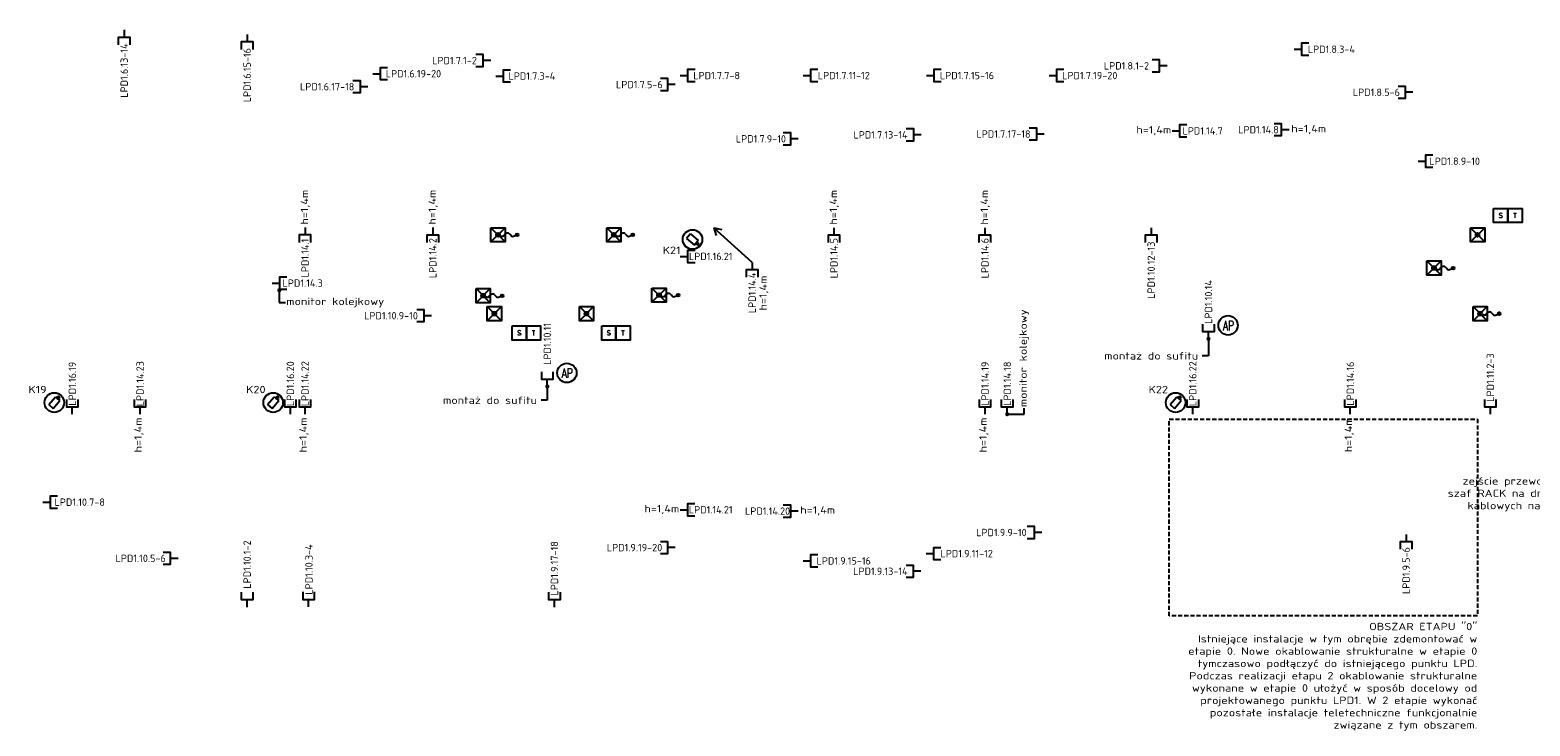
# Model space of a CAD drawing. Header units: millimetres. Extents: x 94562 to 148980, y -25377 to 3008.
# Tile 123 of 140: x 98193 to 101852, y -7125 to -5427. Entities that reach past the tile are written whole.
import ezdxf
from ezdxf import colors
from ezdxf.entities.mleader import LeaderData, LeaderLine
from ezdxf.enums import TextEntityAlignment as Align
from ezdxf.math import Vec2, Vec3

# ---------------------------------------------------------------- set-up
doc = ezdxf.new("R2010")
doc.units = ezdxf.units.MM
doc.linetypes.add('DASHED', pattern=[0.75, 0.5, -0.25])
for name, color, linetype in [('tt_opis', 30, 'Continuous'), ('tt_pomoc', 42, 'Continuous'), ('tt_symbole', 40, 'Continuous')]:
    doc.layers.add(name, color=color, linetype=linetype)
doc.styles.add('CP_ATTR', font='arial.ttf')
doc.styles.add('CP_TXT', font='ROMANS.SHX')
doc.styles.add('iso', font='isocpeur.ttf', dxfattribs={"width": 1.2})
doc.styles.add('Opis_czujki', font='romans.shx', dxfattribs={"width": 0.7})

# ---------------------------------------------------------------- blocks, each defined once
blk = doc.blocks.new('_Dot')
at = {"color": 0, "linetype": 'ByBlock', "lineweight": -2}
blk.add_line((-0.5, 0), (-1, 0), dxfattribs=at)
at = {"color": 0, "linetype": 'ByBlock', "const_width": 0.5}
blk.add_lwpolyline([(-0.25, 0, 1), (0.25, 0, 1)], format="xyb", close=True, dxfattribs=at)
blk = doc.blocks.new('e g_media')
at = {"color": 0, "linetype": 'ByBlock', "lineweight": -2}
blk.add_line((0, 0), (10, 0), dxfattribs=at)
at = {"color": 0, "linetype": 'ByBlock', "lineweight": -2, "flags": 128}
blk.add_lwpolyline([(20, 8), (10, 8), (10, -8), (20, -8)], dxfattribs=at)
blk = doc.blocks.new('*U55')
at = {"color": 0, "linetype": 'ByBlock', "lineweight": -2}
blk.add_blockref('e g_media', (0, 0), dxfattribs=at)
at = {"color": 0, "linetype": 'ByBlock', "lineweight": -2, "style": 'iso'}
blk.add_attdef('TYP', text='', height=10, dxfattribs=at).set_placement((55, 0), align=Align.MIDDLE)
blk = doc.blocks.new('*U362')
at = {"color": 0, "linetype": 'ByBlock', "lineweight": -2}
blk.add_blockref('e g_media', (0, 0), dxfattribs=at)
at = {"color": 0, "linetype": 'ByBlock', "lineweight": -2, "style": 'iso'}
blk.add_attdef('TYP', text='', height=10, dxfattribs=at).set_placement((48.9, 0), align=Align.MIDDLE)
blk = doc.blocks.new('*U363')
at = {"color": 0, "linetype": 'ByBlock', "lineweight": -2}
blk.add_blockref('e g_media', (0, 0), dxfattribs=at)
at = {"color": 0, "linetype": 'ByBlock', "lineweight": -2, "style": 'iso'}
blk.add_attdef('TYP', text='', height=10, dxfattribs=at).set_placement((49.3, 0), align=Align.MIDDLE)
blk = doc.blocks.new('*U53')
at = {"color": 0, "linetype": 'ByBlock', "lineweight": -2}
blk.add_blockref('e g_media', (0, 0), dxfattribs=at)
at = {"color": 0, "linetype": 'ByBlock', "lineweight": -2, "style": 'iso'}
blk.add_attdef('TYP', text='', height=10, dxfattribs=at).set_placement((57.6, 0), align=Align.MIDDLE)
blk = doc.blocks.new('*U54')
at = {"color": 0, "linetype": 'ByBlock', "lineweight": -2}
blk.add_blockref('e g_media', (0, 0), dxfattribs=at)
at = {"color": 0, "linetype": 'ByBlock', "lineweight": -2, "style": 'iso'}
blk.add_attdef('TYP', text='', height=10, dxfattribs=at).set_placement((57.6, 0), align=Align.MIDDLE)
blk = doc.blocks.new('*U375')
at = {"color": 0, "linetype": 'ByBlock', "lineweight": -2}
blk.add_blockref('e g_media', (0, 0), dxfattribs=at)
at = {"color": 0, "linetype": 'ByBlock', "lineweight": -2, "style": 'iso'}
blk.add_attdef('TYP', text='', height=10, dxfattribs=at).set_placement((49.9, 0), align=Align.MIDDLE)
blk = doc.blocks.new('*U379')
at = {"color": 0, "linetype": 'ByBlock', "lineweight": -2}
blk.add_blockref('e g_media', (0, 0), dxfattribs=at)
at = {"color": 0, "linetype": 'ByBlock', "lineweight": -2, "style": 'iso'}
blk.add_attdef('TYP', text='', height=10, dxfattribs=at).set_placement((49.7, 0), align=Align.MIDDLE)
blk = doc.blocks.new('*U155')
at = {"color": 0, "linetype": 'ByBlock', "lineweight": -2}
blk.add_blockref('e g_media', (0, 0), dxfattribs=at)
at = {"color": 0, "linetype": 'ByBlock', "lineweight": -2, "style": 'iso'}
blk.add_attdef('TYP', text='', height=10, rotation=180, dxfattribs=at).set_placement((57.6, 0), align=Align.MIDDLE)
blk = doc.blocks.new('*U52')
at = {"color": 0, "linetype": 'ByBlock', "lineweight": -2}
blk.add_blockref('e g_media', (0, 0), dxfattribs=at)
at = {"color": 0, "linetype": 'ByBlock', "lineweight": -2, "style": 'iso'}
blk.add_attdef('TYP', text='', height=10, rotation=180, dxfattribs=at).set_placement((55, 0), align=Align.MIDDLE)
blk = doc.blocks.new('*U366')
at = {"color": 0, "linetype": 'ByBlock', "lineweight": -2}
blk.add_blockref('e g_media', (0, 0), dxfattribs=at)
at = {"color": 0, "linetype": 'ByBlock', "lineweight": -2, "style": 'iso'}
blk.add_attdef('TYP', text='', height=10, rotation=180, dxfattribs=at).set_placement((49.6, 0), align=Align.MIDDLE)
blk = doc.blocks.new('*U371')
at = {"color": 0, "linetype": 'ByBlock', "lineweight": -2}
blk.add_blockref('e g_media', (0, 0), dxfattribs=at)
at = {"color": 0, "linetype": 'ByBlock', "lineweight": -2, "style": 'iso'}
blk.add_attdef('TYP', text='', height=10, rotation=180, dxfattribs=at).set_placement((49, 0), align=Align.MIDDLE)
blk = doc.blocks.new('*U373')
at = {"color": 0, "linetype": 'ByBlock', "lineweight": -2}
blk.add_blockref('e g_media', (0, 0), dxfattribs=at)
at = {"color": 0, "linetype": 'ByBlock', "lineweight": -2, "style": 'iso'}
blk.add_attdef('TYP', text='', height=10, rotation=180, dxfattribs=at).set_placement((50.6, 0), align=Align.MIDDLE)
blk = doc.blocks.new('AP')
at = {"layer": 'tt_symbole'}
blk.add_circle((0, 0), 23.6, dxfattribs=at)
at = {"layer": 'tt_symbole', "style": 'Opis_czujki', "width": 0.7}
blk.add_text('AP', height=23.4, dxfattribs=at).set_placement((-12.9, -12.4))
blk = doc.blocks.new('_ASN_kam_stac_wew')
at = {"lineweight": -3}
for p, q in [((2353.2, 597.7), (2381.2, 597.7)), ((2353.2, 597.7), (2353.2, 581.7)), ((2353.2, 581.7), (2381.2, 581.7)), ((2381.2, 597.7), (2381.2, 581.7)), ((2381.2, 587.2), (2381.2, 592.2)), ((2388.2, 592.2), (2386.3, 592.2)), ((2386.3, 587.2), (2386.3, 592.2)), ((2388.2, 587.2), (2386.3, 587.2)), ((2388.2, 587.2), (2388.2, 592.2))]:
    blk.add_line(p, q, dxfattribs=at)
for p, q in [((2386.3, 592.2), (2381.2, 592.2)), ((2386.3, 587.2), (2381.2, 587.2))]:
    blk.add_line(p, q)
blk = doc.blocks.new('K1')
at = {"layer": 'tt_symbole'}
blk.add_circle((0, 0), 23.9, dxfattribs=at)
at = {"layer": 'tt_symbole', "xscale": 0.8959999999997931, "yscale": 0.8959999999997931, "zscale": 0.8959999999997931}
blk.add_blockref('_ASN_kam_stac_wew', (-2121, -528.4), dxfattribs=at)
blk = doc.blocks.new('*U67')
at = {"color": 0, "linetype": 'ByBlock', "lineweight": -2}
blk.add_blockref('e g_media', (0, 0), dxfattribs=at)
at = {"color": 0, "linetype": 'ByBlock', "lineweight": -2, "style": 'iso'}
blk.add_attdef('TYP', text='', height=10, dxfattribs=at).set_placement((41.3, 0), align=Align.MIDDLE)
blk = doc.blocks.new('cpel_sig_SB0010A')
h = blk.add_hatch(color=256)
h.paths.add_polyline_path([(2, 0, 0.198912), (1.4, 1.4), (0, 0), (1.4, -1.4, 0.198912)])
h.paths.add_polyline_path([(0, 0), (-1.4, -1.4, 0.414214), (1.4, -1.4)])
h.paths.add_polyline_path([(-1.4, -1.4), (0, 0), (-1.4, 1.4, 0.414214)])
h.paths.add_polyline_path([(0, 0), (1.4, 1.4, 0.414214), (-1.4, 1.4)])
blk.add_hatch(color=256).paths.add_polyline_path([(21.7, -0.1, 1.205887), (18.8, -0.7, 0.829265)])
for p, q in [((7.5, -7.5), (-7.5, 7.5)), ((-7.5, -7.5), (7.5, 7.5)), ((0, 0), (3.8, -1.4)), ((6.5, -0.5), (8.6, 1.2)), ((11.8, 1.1), (13.5, -0.5)), ((16.4, -1.6), (20.2, -0.1))]:
    blk.add_line(p, q)
blk.add_lwpolyline([(-7.5, 7.5), (7.5, 7.5), (7.5, -7.5), (-7.5, -7.5)], close=True)
for centre, radius in [((0, 0), 2), ((20.2, -0.1), 1.5)]:
    blk.add_circle(centre, radius)
for centre, start, end in [((10.2, -0.6), 45.5514, 130.269), ((4.6, 0.8), 250.0631, 324.1861), ((15.6, 0.6), 207.738, 291.3291)]:
    blk.add_arc(centre, 2.36, start, end)
at = {"linetype": 'Continuous', "style": 'CP_ATTR', "flags": 9}
for tag in ['TAG', 'MARK1', 'EL-STATUS', 'FUNCTION', 'GROUP', 'NUMBER', 'WEIGHT', 'LINK', 'OTHER', 'IP', 'CHARACTER', 'POWER', 'CURRENT', 'VOLTAGE', 'PRODUCER', 'ORDER-NO', 'PRODUCT-TYPE', 'OTHER1', 'MARK2', 'ARTICLE', 'NAME']:
    blk.add_attdef(tag, text='', height=0.00005, dxfattribs=at).set_placement((-7.5, -7.5), align=Align.MIDDLE_LEFT)
blk = doc.blocks.new('cpel_sig_SB0005A')
blk.add_lwpolyline([(-7.5, 7.5), (7.5, 7.5), (7.5, -7.5), (-7.5, -7.5)], close=True)
at = {"style": 'CP_TXT'}
blk.add_text('S', height=5, dxfattribs=at).set_placement((0, 0), align=Align.MIDDLE_CENTER)
at = {"linetype": 'Continuous', "style": 'CP_ATTR', "flags": 9}
for tag in ['TAG', 'MARK1', 'EL-STATUS', 'FUNCTION', 'GROUP', 'NUMBER', 'WEIGHT', 'LINK', 'OTHER', 'IP', 'CHARACTER', 'POWER', 'CURRENT', 'VOLTAGE', 'PRODUCER', 'ORDER-NO', 'PRODUCT-TYPE', 'OTHER1', 'MARK2', 'ARTICLE', 'NAME']:
    blk.add_attdef(tag, text='', height=0.00005, dxfattribs=at).set_placement((-7.5, -7.5), align=Align.MIDDLE_LEFT)
blk = doc.blocks.new('cpel_sig_SB0018A')
blk.add_lwpolyline([(-7.5, 7.5), (7.5, 7.5), (7.5, -7.5), (-7.5, -7.5)], close=True)
at = {"style": 'CP_TXT'}
blk.add_text('T', height=5, dxfattribs=at).set_placement((0, 0), align=Align.MIDDLE_CENTER)
at = {"linetype": 'Continuous', "style": 'CP_ATTR', "flags": 9}
for tag in ['TAG', 'MARK1', 'EL-STATUS', 'FUNCTION', 'GROUP', 'NUMBER', 'WEIGHT', 'LINK', 'OTHER', 'IP', 'CHARACTER', 'POWER', 'CURRENT', 'VOLTAGE', 'PRODUCER', 'ORDER-NO', 'PRODUCT-TYPE', 'OTHER1', 'MARK2', 'ARTICLE', 'NAME']:
    blk.add_attdef(tag, text='', height=0.00005, dxfattribs=at).set_placement((-7.5, -7.5), align=Align.MIDDLE_LEFT)
blk = doc.blocks.new('cpel_sig_SB0011A')
h = blk.add_hatch(color=256)
h.paths.add_polyline_path([(2, 0, 0.198912), (1.4, 1.4), (0, 0), (1.4, -1.4, 0.198912)])
h.paths.add_polyline_path([(0, 0), (-1.4, -1.4, 0.414214), (1.4, -1.4)])
h.paths.add_polyline_path([(-1.4, -1.4), (0, 0), (-1.4, 1.4, 0.414214)])
h.paths.add_polyline_path([(0, 0), (1.4, 1.4, 0.414214), (-1.4, 1.4)])
for p, q in [((7.5, -7.5), (-7.5, 7.5)), ((-7.5, -7.5), (7.5, 7.5))]:
    blk.add_line(p, q)
blk.add_lwpolyline([(-7.5, 7.5), (7.5, 7.5), (7.5, -7.5), (-7.5, -7.5)], close=True)
blk.add_circle((0, 0), 2)
at = {"linetype": 'Continuous', "style": 'CP_ATTR', "flags": 9}
for tag in ['TAG', 'MARK1', 'EL-STATUS', 'FUNCTION', 'GROUP', 'NUMBER', 'WEIGHT', 'LINK', 'OTHER', 'IP', 'CHARACTER', 'POWER', 'CURRENT', 'VOLTAGE', 'PRODUCER', 'ORDER-NO', 'PRODUCT-TYPE', 'OTHER1', 'MARK2', 'ARTICLE', 'NAME']:
    blk.add_attdef(tag, text='', height=0.00005, dxfattribs=at).set_placement((-7.5, -7.5), align=Align.MIDDLE_LEFT)
blk = doc.blocks.new('*U372')
at = {"color": 0, "linetype": 'ByBlock', "lineweight": -2}
blk.add_blockref('e g_media', (0, 0), dxfattribs=at)
at = {"color": 0, "linetype": 'ByBlock', "lineweight": -2, "style": 'iso'}
blk.add_attdef('TYP', text='', height=10, dxfattribs=at).set_placement((52.4, 0), align=Align.MIDDLE)
blk = doc.blocks.new('*U458')
at = {"color": 0, "linetype": 'ByBlock', "lineweight": -2}
blk.add_blockref('e g_media', (0, 0), dxfattribs=at)
at = {"color": 0, "linetype": 'ByBlock', "lineweight": -2, "style": 'iso'}
blk.add_attdef('TYP', text='', height=10, dxfattribs=at).set_placement((50.5, -0.4), align=Align.MIDDLE)
blk = doc.blocks.new('*U374')
at = {"color": 0, "linetype": 'ByBlock', "lineweight": -2}
blk.add_blockref('e g_media', (0, 0), dxfattribs=at)
at = {"color": 0, "linetype": 'ByBlock', "lineweight": -2, "style": 'iso'}
blk.add_attdef('TYP', text='', height=10, dxfattribs=at).set_placement((50.1, 0), align=Align.MIDDLE)
blk = doc.blocks.new('*U367')
at = {"color": 0, "linetype": 'ByBlock', "lineweight": -2}
blk.add_blockref('e g_media', (0, 0), dxfattribs=at)
at = {"color": 0, "linetype": 'ByBlock', "lineweight": -2, "style": 'iso'}
blk.add_attdef('TYP', text='', height=10, dxfattribs=at).set_placement((49.6, 0), align=Align.MIDDLE)
blk = doc.blocks.new('*U365')
at = {"color": 0, "linetype": 'ByBlock', "lineweight": -2}
blk.add_blockref('e g_media', (0, 0), dxfattribs=at)
at = {"color": 0, "linetype": 'ByBlock', "lineweight": -2, "style": 'iso'}
blk.add_attdef('TYP', text='', height=10, dxfattribs=at).set_placement((50.4, 0), align=Align.MIDDLE)
blk = doc.blocks.new('*U364')
at = {"color": 0, "linetype": 'ByBlock', "lineweight": -2}
blk.add_blockref('e g_media', (0, 0), dxfattribs=at)
at = {"color": 0, "linetype": 'ByBlock', "lineweight": -2, "style": 'iso'}
blk.add_attdef('TYP', text='', height=10, rotation=180, dxfattribs=at).set_placement((50.4, 0), align=Align.MIDDLE)
blk = doc.blocks.new('*U360')
at = {"color": 0, "linetype": 'ByBlock', "lineweight": -2}
blk.add_blockref('e g_media', (0, 0), dxfattribs=at)
at = {"color": 0, "linetype": 'ByBlock', "lineweight": -2, "style": 'iso'}
blk.add_attdef('TYP', text='', height=10, rotation=180, dxfattribs=at).set_placement((49, 0), align=Align.MIDDLE)
blk = doc.blocks.new('*U160')
at = {"color": 0, "linetype": 'ByBlock', "lineweight": -2}
blk.add_blockref('e g_media', (0, 0), dxfattribs=at)
at = {"color": 0, "linetype": 'ByBlock', "lineweight": -2, "style": 'iso'}
blk.add_attdef('TYP', text='', height=10, rotation=180, dxfattribs=at).set_placement((41.3, 0), align=Align.MIDDLE)
blk = doc.blocks.new('*U162')
at = {"color": 0, "linetype": 'ByBlock', "lineweight": -2}
blk.add_blockref('e g_media', (0, 0), dxfattribs=at)
at = {"color": 0, "linetype": 'ByBlock', "lineweight": -2, "style": 'iso'}
blk.add_attdef('TYP', text='', height=10, dxfattribs=at).set_placement((41.3, 0), align=Align.MIDDLE)
blk = doc.blocks.new('*U514')
at = {"color": 0, "linetype": 'ByBlock', "lineweight": -2}
blk.add_blockref('e g_media', (0, 0), dxfattribs=at)
at = {"color": 0, "linetype": 'ByBlock', "lineweight": -2, "style": 'iso'}
blk.add_attdef('TYP', text='', height=10, dxfattribs=at).set_placement((41.3, 0), align=Align.MIDDLE)
blk = doc.blocks.new('*U361')
at = {"color": 0, "linetype": 'ByBlock', "lineweight": -2}
blk.add_blockref('e g_media', (0, 0), dxfattribs=at)
at = {"color": 0, "linetype": 'ByBlock', "lineweight": -2, "style": 'iso'}
blk.add_attdef('TYP', text='', height=10, rotation=180, dxfattribs=at).set_placement((48.5, 0), align=Align.MIDDLE)

msp = doc.modelspace()

# ---------------------------------------------------------------- linework, layer by layer
at = {"layer": 'tt_opis'}
for points in [[(99954.3, -5993.8), (99860.5, -5909)], [(99860.5, -5909), (99866.6, -5928)], [(99860.5, -5909), (99880.1, -5913.2)]]:
    msp.add_lwpolyline(points, dxfattribs=at)
at = {"layer": 'tt_pomoc', "linetype": 'DASHED', "ltscale": 20}
msp.add_lwpolyline([(100971.9, -6376.3), (101723.4, -6376.3), (101723.4, -6856.3), (100971.9, -6856.3)], close=True, dxfattribs=at)

# ---------------------------------------------------------------- block references
at = {"layer": 'tt_symbole', "xscale": 1.8, "yscale": 1.8, "zscale": 1.8}
for name, p, rotation, values in [('*U52', (98422.4, -5426.6), 270.0000000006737, {'TYP': 'LPD1.6.13-14'}), ('*U52', (98722.4, -5437.8), 270.0000000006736, {'TYP': 'LPD1.6.15-16'}), ('*U360', (99316.5, -5501.1), 180, {'TYP': 'LPD1.7.1-2'}), ('*U52', (100966.4, -5514), 180, {'TYP': 'LPD1.8.1-2'}), ('*U52', (99016.6, -5565), 180, {'TYP': 'LPD1.6.17-18'}), ('*U361', (99766.5, -5559.7), 180, {'TYP': 'LPD1.7.5-6'}), ('*U366', (101566.4, -5578.5), 180, {'TYP': 'LPD1.8.5-6'}), ('*U52', (100366.4, -5682.4), 180, {'TYP': 'LPD1.7.13-14'}), ('*U52', (100666.5, -5680.4), 180, {'TYP': 'LPD1.7.17-18'}), ('*U160', (101264, -5669.9), 180, {'TYP': 'LPD1.14.8'}), ('*U364', (100066.4, -5692.2), 180, {'TYP': 'LPD1.7.9-10'}), ('*U160', (98863.7, -5908.8), 270, {'TYP': 'LPD1.14.1'}), ('*U160', (99175.3, -5908.9), 270, {'TYP': 'LPD1.14.2'}), ('*U160', (100153.8, -5909), 270, {'TYP': 'LPD1.14.5'}), ('*U160', (100522.1, -5909), 270, {'TYP': 'LPD1.14.6'}), ('*U155', (100927.7, -5909), 270, {'TYP': 'LPD1.10.12-13'}), ('*U160', (99954.3, -5993.8), 270, {'TYP': 'LPD1.14.4'}), ('*U375', (101067.5, -6180.2), 89.99999999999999, {'TYP': 'LPD1.10.14'}), ('*U52', (99172.4, -6123.8), 180, {'TYP': 'LPD1.10.9-10'}), ('*U54', (99454.5, -6296.3), 89.99999999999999, {'TYP': 'LPD1.10.11'}), ('*U379', (101755.1, -6364), 89.99999999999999, {'TYP': 'LPD1.11.2-3'}), ('*U67', (98295.9, -6364), 89.99999999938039, {'TYP': 'LPD1.16.19'}), ('*U162', (98461.2, -6364), 89.99999999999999, {'TYP': 'LPD1.14.23'}), ('*U67', (98827.8, -6364), 89.99999999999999, {'TYP': 'LPD1.16.20'}), ('*U162', (98863.7, -6364), 89.99999999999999, {'TYP': 'LPD1.14.22'}), ('*U162', (100522.4, -6364), 89.99999999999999, {'TYP': 'LPD1.14.19'}), ('*U67', (100576.6, -6364), 89.99999999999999, {'TYP': 'LPD1.14.18'}), ('*U67', (101029.3, -6364), 89.99999999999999, {'TYP': 'LPD1.16.22'}), ('*U162', (101413.5, -6363.8), 89.99999999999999, {'TYP': 'LPD1.14.16'}), ('*U160', (100066.3, -6600.5), 180, {'TYP': 'LPD1.14.20'}), ('*U52', (100661.4, -6652.7), 180, {'TYP': 'LPD1.9.9-10'}), ('*U371', (101549.7, -6657.3), 270.0018955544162, {'TYP': 'LPD1.9.5-6'}), ('*U53', (98722.4, -6834.5), 89.99999999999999, {'TYP': 'LPD1.10.1-2'}), ('*U458', (98872.4, -6833.8), 89.99999999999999, {'TYP': 'LPD1.10.3-4'}), ('*U372', (99472.1, -6834.5), 89.99999999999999, {'TYP': 'LPD1.9.17-18'}), ('*U52', (99766.4, -6689.5), 180, {'TYP': 'LPD1.9.19-20'}), ('*U373', (98553.8, -6715.7), 180, {'TYP': 'LPD1.10.5-6'}), ('*U52', (100366.2, -6747.2), 180, {'TYP': 'LPD1.9.13-14'})]:
    msp.add_blockref(name, p, dxfattribs=dict(at, rotation=rotation)).add_auto_attribs(values)
for name, p, values in [('*U365', (101276.5, -5473.5), {'TYP': 'LPD1.8.3-4'}), ('*U55', (99029.1, -5533.3), {'TYP': 'LPD1.6.19-20'}), ('*U362', (99329, -5539), {'TYP': 'LPD1.7.3-4'}), ('*U363', (99779, -5537.7), {'TYP': 'LPD1.7.7-8'}), ('*U55', (100078.9, -5537.7), {'TYP': 'LPD1.7.11-12'}), ('*U55', (100379.4, -5537.7), {'TYP': 'LPD1.7.15-16'}), ('*U55', (100679, -5537.7), {'TYP': 'LPD1.7.19-20'}), ('*U162', (100978.9, -5672.7), {'TYP': 'LPD1.14.7'}), ('*U367', (101578.9, -5746.7), {'TYP': 'LPD1.8.9-10'}), ('*U67', (99779, -5979.1), {'TYP': 'LPD1.16.21'}), ('*U514', (98783.6, -6044.2), {'TYP': 'LPD1.14.3'}), ('*U374', (98223.9, -6578.6), {'TYP': 'LPD1.10.7-8'}), ('*U162', (99778.9, -6597.2), {'TYP': 'LPD1.14.21'}), ('*U55', (100378.7, -6704.2), {'TYP': 'LPD1.9.11-12'}), ('*U55', (100078.8, -6721.9), {'TYP': 'LPD1.9.15-16'})]:
    msp.add_blockref(name, p, dxfattribs=at).add_auto_attribs(values)
at = {"layer": 'tt_symbole', "lineweight": -3, "xscale": 2.304000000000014, "yscale": 2.304000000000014, "zscale": 2.304000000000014}
for name, p in [('cpel_sig_SB0005A', (101780.5, -5879.3)), ('cpel_sig_SB0018A', (101815.1, -5879.3)), ('cpel_sig_SB0010A', (99334.4, -5926.3)), ('cpel_sig_SB0010A', (99617, -5926.3)), ('cpel_sig_SB0011A', (101724, -5926.3)), ('cpel_sig_SB0010A', (101617.7, -6007.4)), ('cpel_sig_SB0010A', (99298, -6074.8)), ('cpel_sig_SB0010A', (99727.2, -6073.4)), ('cpel_sig_SB0011A', (99325.4, -6118.7)), ('cpel_sig_SB0011A', (99550.1, -6118.7)), ('cpel_sig_SB0010A', (101730.2, -6118.6))]:
    msp.add_blockref(name, p, dxfattribs=at)
at = {"layer": 'tt_symbole'}
for p, rotation in [((99808.8, -5937.7), 319.728784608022), ((98251.9, -6335.6), 49.72878460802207), ((98785.9, -6335.6), 49.72878460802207), ((100987.4, -6335.6), 49.72878460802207)]:
    msp.add_blockref('K1', p, dxfattribs=dict(at, rotation=rotation))
for p in [(101115.3, -6147.2), (99502.4, -6263.3)]:
    msp.add_blockref('AP', p, dxfattribs=at)
at = {"layer": 'tt_symbole', "lineweight": -3, "xscale": 2.304000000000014, "yscale": 2.304000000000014, "zscale": 2.304000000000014, "rotation": 359.9265001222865}
for name, p in [('cpel_sig_SB0005A', (99386.4, -6165.8)), ('cpel_sig_SB0018A', (99420.9, -6165.9)), ('cpel_sig_SB0005A', (99604.7, -6165.8)), ('cpel_sig_SB0018A', (99639.2, -6165.9))]:
    msp.add_blockref(name, p, dxfattribs=at)

# ---------------------------------------------------------------- texts
at = {"layer": 'tt_opis', "char_height": 18, "style": 'iso'}
for s, width, insert, attachment_point in [('h=1,4m', 134.16, (100934.1, -5672.2), 5), ('h=1,4m', 134.16, (101312, -5669.3), 5), ('K21', 40.013, (99779.6, -5964.1), 6), ('K19', 40.013, (98233.3, -6303.8), 6), ('K20', 40.013, (98767.3, -6303.8), 6), ('K22', 40.013, (100968.8, -6303.8), 6), ('h=1,4m', 134.16, (99734, -6596.7), 5), ('h=1,4m', 134.16, (100114.2, -6599.8), 5)]:
    msp.add_mtext_dynamic_manual_height_columns(s, width=width, gutter_width=12.5, heights=[0], dxfattribs=dict(at, insert=insert, attachment_point=attachment_point))
at = {"layer": 'tt_opis', "char_height": 18, "attachment_point": 5, "rotation": 90, "style": 'iso'}
for insert in [(98864.3, -5859), (99175.9, -5859), (100154.4, -5859.2), (100522.7, -5859.2), (99983.1, -6068.6), (98458.5, -6414.7), (98861, -6414.7), (100519.6, -6414.7), (101410.8, -6414.5)]:
    msp.add_mtext_dynamic_manual_height_columns('h=1,4m', width=134.16, gutter_width=12.5, heights=[0], dxfattribs=dict(at, insert=insert))
at = {"layer": 'tt_pomoc', "insert": (101723.4, -7004.8), "char_height": 18, "attachment_point": 6, "style": 'iso'}
msp.add_mtext_dynamic_manual_height_columns('OBSZAR ETAPU "0"\\PIstniejące instalacje w tym obrębie zdemontować w etapie 0. Nowe okablowanie strukturalne w etapie 0 tymczasowo podłączyć do istniejącego punktu LPD. Podczas realizacji etapu 2 okablowanie strukturalne wykonane w etapie 0 ułożyć w sposób docelowy od projektowanego punktu LPD1. W 2 etapie wykonać pozostałe instalacje teletechniczne funkcjonalnie związane z tym obszarem.', width=719.326, gutter_width=12.5, heights=[0], dxfattribs=at)

# ---------------------------------------------------------------- leaders
at = {"layer": 'tt_opis'}
ml = msp.add_multileader_mtext('Standard', dxfattribs=at)
ml.set_content('monitor kolejkowy', color=256, style='iso')
ml.set_leader_properties()
ml.set_arrow_properties(name='DOT')
ml.build(insert=Vec2(0, 0))
ml.multileader.update_dxf_attribs({"text_left_attachment_type": 2, "text_right_attachment_type": 2, "dogleg_length": 15, "arrow_head_size": 10})
ctx = ml.context
ctx.base_point, ctx.char_height, ctx.arrow_head_size, ctx.landing_gap_size, ctx.plane_origin = Vec3(98815.7, -6091.5), 18, 10, 10, Vec3(98801.2, -5920.6)
ctx.left_attachment, ctx.right_attachment, ctx.text_align_type = 2, 2, 2
notes = []
notes.append((ctx, [(1, (1, 1, 0), (98800.7, -6091.5), (1, 0), 15, [(0, [(98800.7, -6061.6)], 0, [])])]))
ctx.mtext.insert, ctx.mtext.rotation, ctx.mtext.width, ctx.mtext.defined_height, ctx.mtext.alignment, ctx.mtext.flow_direction = Vec3(99056.8, -6079.8), 6.283185, 368.023, 13.4, 3, 5
ml = msp.add_multileader_mtext('Standard', dxfattribs=at)
ml.set_content('monitor kolejkowy', color=256, style='iso')
ml.set_leader_properties()
ml.set_arrow_properties(name='DOT')
ml.build(insert=Vec2(0, 0))
ml.multileader.update_dxf_attribs({"text_left_attachment_type": 2, "text_right_attachment_type": 2, "dogleg_length": 15, "arrow_head_size": 10})
ctx = ml.context
ctx.base_point, ctx.char_height, ctx.arrow_head_size, ctx.landing_gap_size, ctx.plane_origin, ctx.plane_x_axis, ctx.plane_y_axis = Vec3(100618.1, -6349), 18, 10, 10, Vec3(100435.6, -6363.5), Vec3(0, 1), Vec3(-1, 0)
ctx.left_attachment, ctx.right_attachment, ctx.text_align_type = 2, 2, 2
notes.append((ctx, [(1, (1, 1, 0), (100618.1, -6364), (0, 1), 15, [(0, [(100576.6, -6364)], 0, [])])]))
ctx.mtext.insert, ctx.mtext.text_direction, ctx.mtext.rotation, ctx.mtext.width, ctx.mtext.defined_height, ctx.mtext.alignment, ctx.mtext.flow_direction = Vec3(100606.4, -6107.9), Vec3(0, 1), 1.570796, 368.023, 13.4, 3, 5
ml = msp.add_multileader_mtext('Standard', dxfattribs=at)
ml.set_content('montaż do sufitu', color=256, style='iso')
ml.set_leader_properties()
ml.set_arrow_properties(name='DOT')
ml.build(insert=Vec2(0, 0))
ml.multileader.update_dxf_attribs({"text_left_attachment_type": 2, "text_right_attachment_type": 2, "dogleg_length": 15, "arrow_head_size": 10})
ctx = ml.context
ctx.base_point, ctx.char_height, ctx.arrow_head_size, ctx.landing_gap_size, ctx.plane_origin = Vec3(100809.9, -6221.7), 18, 10, 10, Vec3(101067.9, -6039.2)
ctx.left_attachment, ctx.right_attachment, ctx.text_align_type = 2, 2, 2
notes.append((ctx, [(0, (1, 1, 0), (101067.4, -6221.7), (-1, 0), 15, [(0, [(101067.5, -6180.2)], 0, [])])]))
ctx.mtext.insert, ctx.mtext.rotation, ctx.mtext.width, ctx.mtext.defined_height, ctx.mtext.alignment, ctx.mtext.flow_direction = Vec3(101042.4, -6212.7), 6.283185, 368.023, 13.4, 3, 5
ml = msp.add_multileader_mtext('Standard', dxfattribs=at)
ml.set_content('montaż do sufitu', color=256, style='iso')
ml.set_leader_properties()
ml.set_arrow_properties(name='DOT')
ml.build(insert=Vec2(0, 0))
ml.multileader.update_dxf_attribs({"text_left_attachment_type": 2, "text_right_attachment_type": 2, "dogleg_length": 15, "arrow_head_size": 10})
ctx = ml.context
ctx.base_point, ctx.char_height, ctx.arrow_head_size, ctx.landing_gap_size, ctx.plane_origin = Vec3(99196.9, -6330), 18, 10, 10, Vec3(99455, -6155.3)
ctx.left_attachment, ctx.right_attachment, ctx.text_align_type = 2, 2, 2
notes.append((ctx, [(0, (1, 1, 0), (99454.4, -6330), (-1, 0), 15, [(0, [(99454.5, -6296.3)], 0, [])])]))
ctx.mtext.insert, ctx.mtext.rotation, ctx.mtext.width, ctx.mtext.defined_height, ctx.mtext.alignment, ctx.mtext.flow_direction = Vec3(99429.4, -6321), 6.283185, 368.023, 13.4, 3, 5
ml = msp.add_multileader_mtext('Standard', dxfattribs=at)
ml.set_content('zejście przewodów do szaf RACK na drabinach kablowych na ścianie ', color=256, style='iso')
ml.set_leader_properties()
ml.set_arrow_properties(name='DOT')
ml.build(insert=Vec2(0, 0))
ml.multileader.update_dxf_attribs({"text_left_attachment_type": 2, "text_right_attachment_type": 2, "dogleg_length": 15, "arrow_head_size": 10})
ctx = ml.context
ctx.base_point, ctx.char_height, ctx.arrow_head_size, ctx.landing_gap_size, ctx.plane_origin = Vec3(101616.9, -6561.4), 18, 10, 10, Vec3(101716.4, -6460.3)
ctx.left_attachment, ctx.right_attachment, ctx.text_align_type = 2, 2, 2
notes.append((ctx, [(0, (1, 1, 0), (102003.9, -6561.4), (-1, 0), 15, [(0, [(102029.5, -6561.4)], 0, [])])]))
ctx.mtext.insert, ctx.mtext.rotation, ctx.mtext.width, ctx.mtext.defined_height, ctx.mtext.alignment, ctx.mtext.flow_direction = Vec3(101978.9, -6517.9), 6.283185, 362.536, 26, 3, 5
for ctx, leaders in notes:
    for number, flags, end, landing, length, lines in leaders:
        leader = LeaderData()
        leader.index, (leader.has_last_leader_line, leader.has_dogleg_vector, leader.attachment_direction) = number, flags
        leader.last_leader_point, leader.dogleg_vector, leader.dogleg_length = Vec3(end), Vec3(landing), length
        for number, points, colour, breaks in lines:
            line = LeaderLine()
            line.index, line.vertices, line.color, line.breaks = number, Vec3.list(points), colors.encode_raw_color(colour), breaks
            leader.lines.append(line)
        ctx.leaders.append(leader)

doc.saveas('drawing.dxf')
